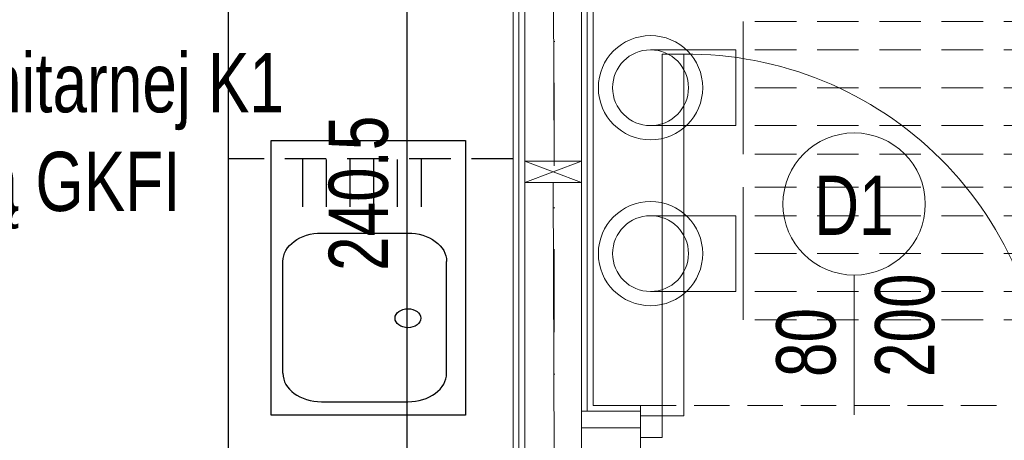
# Model space of a CAD drawing. Header units: inches. Extents: x 0 to 77643, y -44170 to 0.
# Tile 132 of 159: x 72324 to 72531, y -38029 to -37941. Entities that reach past the tile are written whole.
import ezdxf

# ---------------------------------------------------------------- set-up
doc = ezdxf.new("R2010")
doc.units = ezdxf.units.IN
doc.header["$MEASUREMENT"] = 0
doc.linetypes.add('DASHDOT', pattern=[1, 0.5, -0.25, 0, -0.25])
doc.linetypes.add('HIDDEN', pattern=[0.375, 0.25, -0.125])
doc.layers.get('0').update_dxf_attribs({"lineweight": 0})
doc.layers.get('Defpoints').update_dxf_attribs({"lineweight": 0})
for name, color, linetype, lineweight in [('--proj.wentylacja', 202, 'Continuous', 0), ('p--drzwi', 125, 'Continuous', 0), ('p--konst-słupy', 3, 'Continuous', 20), ('p--kuchnia', 11, 'Continuous', 25), ('p--ocieplenie w.wew.', 53, 'Continuous', 0), ('p--opis drzwi', 252, 'Continuous', 0), ('p--opisy dodatkowe', 33, 'Continuous', 0), ('p--osie konstr', 1, 'DASHDOT', 15), ('p--podciąg', 61, 'Continuous', 0), ('p--płyta GK', 2, 'Continuous', 0), ('p--wymiary-1-50', 5, 'Continuous', 0), ('p--ściana GK', 62, 'Continuous', 0), ('p--ściana szkielet', 3, 'Continuous', 0)]:
    doc.layers.add(name, color=color, linetype=linetype, lineweight=lineweight)
doc.styles.add('1-50', font='arial.ttf', dxfattribs={"width": 0.75, "height": 12.5})
doc.styles.add('STYL-1', font='arial.ttf', dxfattribs={"width": 0.75})
doc.linetypes.add('BATTING', pattern='A,0.0001,-0.1,[134,ltypeshp.shx,S=0.1,R=0,X=-0.1,Y=0],-0.2,[134,ltypeshp.shx,S=0.1,R=180,X=0.1,Y=0],-0.1', length=0.4001)
doc.dimstyles.new('1-50', dxfattribs={"dimtxt": 12.5, "dimasz": 5, "dimexe": 5, "dimexo": 5, "dimgap": 0.09, "dimtad": 0, "dimdsep": 46, "dimtxsty": '1-50', "dimblk": 'OBLIQUE', "dimcen": 0.09, "dimadec": 0, "dimazin": 0, "dimtfac": 1, "dimtdec": 4, "dimtix": 1, "dimtofl": 0, "dimtmove": 2, "dimatfit": 3, "dimldrblk": 'OBLIQUE', "dimfxl": 5, "dimfxlon": 1, "dimtvp": 0.8, "dimtolj": 1, "dimtzin": 0, "dimarcsym": 0})

# ---------------------------------------------------------------- blocks, each defined once
blk = doc.blocks.new('drzwi-90-100')
for p, q in [((10.1, 87.38), (5.05, 87.38)), ((5.05, 87.38), (5.05, 2.53)), ((10.1, 2.53), (10.1, 87.38)), ((5.05, 2.53), (0, 2.53)), ((0, 2.53), (0, -2.53)), ((5.05, -2.53), (5.05, 2.53)), ((5.05, 2.53), (10.1, 2.53)), ((100, 2.53), (94.95, 2.53)), ((94.95, 2.53), (94.95, -2.53)), ((100, -2.53), (100, 2.53)), ((0, -2.53), (5.05, -2.53)), ((94.95, -2.53), (100, -2.53))]:
    blk.add_line(p, q)
blk.add_arc((10.8, 3.23), 84.15, 359.5233, 90.4767)
blk = doc.blocks.new('_OBLIQUE')
at = {"color": 0, "linetype": 'ByBlock', "lineweight": -2}
for p, q in [((-0.5, -0.5), (0.5, 0.5)), ((0, 0), (0, 0))]:
    blk.add_line(p, q, dxfattribs=at)
blk = doc.blocks.new('*D1940')
at = {"layer": 'Defpoints', "color": 0}
for p in [(72405.4, -37857.02), (72428.97, -37857.02), (72427.72, -38097.52)]:
    blk.add_point(p, dxfattribs=at)
at = {"layer": 'p--wymiary-1-50', "color": 0, "linetype": 'Continuous', "lineweight": -2}
for p, q in [((72410.4, -37857.02), (72400.4, -37857.02)), ((72405.4, -38097.52), (72405.4, -37857.02)), ((72410.4, -38097.52), (72400.4, -38097.52))]:
    blk.add_line(p, q, dxfattribs=at)
at = {"layer": 'p--wymiary-1-50', "color": 0, "lineweight": -2, "xscale": 5, "yscale": 5, "zscale": 5}
for p, rotation in [((72405.4, -37857.02), 90), ((72405.4, -38097.52), 270)]:
    blk.add_blockref('_OBLIQUE', p, dxfattribs=dict(at, rotation=rotation))
at = {"layer": 'p--wymiary-1-50', "color": 0, "linetype": 'Continuous', "ltscale": 12, "insert": (72395.19, -37977.27), "char_height": 12.5, "attachment_point": 5, "rotation": 90, "style": '1-50'}
blk.add_mtext('\\A1;240.5', dxfattribs=at)
blk = doc.blocks.new('*D1972')
at = {"layer": 'Defpoints', "color": 0}
for p in [(72878.44, -37844.82), (72914.83, -37844.82), (72436.42, -38105.97)]:
    blk.add_point(p, dxfattribs=at)
at = {"layer": 'p--wymiary-1-50', "color": 0, "linetype": 'Continuous', "lineweight": -2}
for p, q in [((72909.83, -37844.82), (72919.83, -37844.82)), ((72914.83, -38105.97), (72914.83, -37844.82)), ((72909.83, -38105.97), (72919.83, -38105.97))]:
    blk.add_line(p, q, dxfattribs=at)
at = {"layer": 'p--wymiary-1-50', "color": 0, "lineweight": -2, "xscale": 5, "yscale": 5, "zscale": 5}
for p, rotation in [((72914.83, -37844.82), 90), ((72914.83, -38105.97), 270)]:
    blk.add_blockref('_OBLIQUE', p, dxfattribs=dict(at, rotation=rotation))
at = {"layer": 'p--wymiary-1-50', "color": 0, "linetype": 'Continuous', "ltscale": 12, "insert": (72904.62, -37975.4), "char_height": 12.5, "attachment_point": 5, "rotation": 90, "style": '1-50'}
blk.add_mtext('\\A1;261.15', dxfattribs=at)
blk = doc.blocks.new('ukł.słupów')
for p, q in [((810.1, 522.1), (798.1, 526.6)), ((810.1, 526.6), (798.1, 522.1))]:
    blk.add_line(p, q)
blk.add_lwpolyline([(810.1, 526.6), (798.1, 526.6), (798.1, 522.1), (810.1, 522.1)], close=True)
blk = doc.blocks.new('zlew-58x41')
at = {"color": 0, "linetype": 'Continuous'}
for p, q in [((49.13, -4), (25.53, -4)), ((19.53, -30.36), (19.53, -12.16)), ((55.13, -30.36), (55.13, -12.16)), ((49.13, -38.52), (25.53, -38.52))]:
    blk.add_line(p, q, dxfattribs=at)
at = {"ltscale": 8}
for p, q in [((13.98, -9.33), (3.98, -9.33)), ((13.98, -14.33), (3.98, -14.33)), ((13.98, -19.33), (3.98, -19.33)), ((13.98, -24.33), (3.98, -24.33)), ((13.98, -29.33), (3.98, -29.33)), ((13.98, -34.33), (3.98, -34.33))]:
    blk.add_line(p, q, dxfattribs=at)
blk.add_lwpolyline([(58, -41), (0, -41), (0, 0), (58, 0)], close=True, dxfattribs=at)
at = {"color": 0, "linetype": 'Continuous', "extrusion": (0, 0, -1)}
for centre, start_param, end_param in [((25.53, -12.16), 1.570796, 3.141593), ((25.53, -30.36), 0, 1.570796)]:
    blk.add_ellipse(centre, major_axis=(0, -8.16), ratio=0.735294, start_param=start_param, end_param=end_param, dxfattribs=at)
at = {"color": 0, "linetype": 'Continuous'}
for centre, start_param, end_param in [((49.13, -12.16), 1.570796, 3.141593), ((49.13, -30.36), 0, 1.570796)]:
    blk.add_ellipse(centre, major_axis=(0, -8.16), ratio=0.735294, start_param=start_param, end_param=end_param, dxfattribs=at)
blk.add_ellipse((37.51, -12.16), major_axis=(0, -2.72), ratio=0.735294, dxfattribs=at)
blk = doc.blocks.new('Z-went-wer.3-parter-cz.2')
for p, q in [((-311.52, -83.97), (-311.52, -111.97)), ((-311.52, -83.97), (-311.52, -111.97)), ((-313.02, -89.97), (-331.02, -89.97)), ((-313.02, -89.97), (-313.02, -105.97)), ((-313.02, -105.97), (-331.02, -105.97)), ((-311.52, -118.97), (-311.52, -146.97)), ((-311.52, -118.97), (-311.52, -146.97)), ((-313.02, -124.97), (-331.02, -124.97)), ((-313.02, -124.97), (-313.02, -140.97)), ((-313.02, -140.97), (-331.02, -140.97))]:
    blk.add_line(p, q)
at = {"linetype": 'HIDDEN', "ltscale": 35}
for p, q in [((-221.52, -83.97), (-311.52, -83.97)), ((-221.52, -89.97), (-313.02, -89.97)), ((-221.52, -97.97), (-311.52, -97.97)), ((-221.52, -105.97), (-313.02, -105.97)), ((-221.52, -111.97), (-311.52, -111.97)), ((-221.52, -118.97), (-311.52, -118.97)), ((-221.52, -124.97), (-313.02, -124.97)), ((-221.52, -132.97), (-311.52, -132.97)), ((-221.52, -140.97), (-313.02, -140.97)), ((-221.52, -146.97), (-311.52, -146.97))]:
    blk.add_line(p, q, dxfattribs=at)
at = {"ltscale": 10}
for centre in [(-331.02, -97.97), (-331.02, -132.97)]:
    blk.add_circle(centre, 11, dxfattribs=at)
for centre in [(-331.02, -97.97), (-331.02, -132.97)]:
    blk.add_circle(centre, 8)

msp = doc.modelspace()

# ---------------------------------------------------------------- linework, layer by layer
at = {"layer": 'p--kuchnia', "linetype": 'Continuous', "ltscale": 35}
msp.add_line((72367.72132, -38097.52054), (72367.72132, -37857.02054), dxfattribs=at)
at = {"layer": 'p--kuchnia', "linetype": 'HIDDEN', "ltscale": 35}
msp.add_line((72427.72132, -37970.02054), (72367.72132, -37970.02054), dxfattribs=at)
at = {"layer": 'p--ocieplenie w.wew.', "linetype": 'BATTING', "ltscale": 12}
for p, q in [((72436.17132, -37912.47054), (72436.42132, -37970.47054)), ((72436.17132, -37974.97054), (72436.42132, -38032.97054))]:
    msp.add_line(p, q, dxfattribs=at)
at = {"layer": 'p--ocieplenie w.wew.', "linetype": 'BATTING', "ltscale": 7}
msp.add_line((72442.17132, -38026.77054), (72454.62132, -38026.77054), dxfattribs=at)
at = {"layer": 'p--opis drzwi', "lineweight": 0}
msp.add_line((72499.62132, -38024.0318), (72499.62132, -37994.5318), dxfattribs=at)
msp.add_circle((72499.62132, -37979.5318), 15, dxfattribs=at)
at = {"layer": 'p--osie konstr', "linetype": 'DASHDOT', "ltscale": 35}
msp.add_line((72436.42132, -38357.57054), (72436.42132, -37773.87054), dxfattribs=at)
at = {"layer": 'p--podciąg', "linetype": 'HIDDEN', "ltscale": 30}
msp.add_line((72454.62132, -38022.02054), (72544.62132, -38022.02054), dxfattribs=at)
at = {"layer": 'p--płyta GK', "ltscale": 35}
for p, q in [((72428.97132, -38098.77054), (72428.97132, -37855.77054)), ((72443.37132, -38023.27054), (72443.37132, -37855.77054)), ((72444.62132, -38022.02054), (72444.62132, -37857.02054)), ((72427.72132, -38097.52054), (72427.72132, -37862.52054))]:
    msp.add_line(p, q, dxfattribs=at)
at = {"layer": 'p--ściana GK', "ltscale": 35}
for p, q in [((72454.62132, -38023.27054), (72442.17132, -38023.27054)), ((72454.62132, -38022.02054), (72444.62132, -38022.02054)), ((72454.62132, -38022.02054), (72454.62132, -38031.52054))]:
    msp.add_line(p, q, dxfattribs=at)
at = {"layer": 'p--ściana szkielet', "ltscale": 35}
for p, q in [((72430.17132, -38144.42054), (72430.17132, -37854.57054)), ((72442.17132, -38144.42054), (72442.17132, -37854.57054))]:
    msp.add_line(p, q, dxfattribs=at)

# ---------------------------------------------------------------- block references
at = {"layer": '--proj.wentylacja', "linetype": 'Continuous', "ltscale": 12}
msp.add_blockref('Z-went-wer.3-parter-cz.2', (72787.72132, -37857.02054), dxfattribs=at)
at = {"layer": 'p--drzwi', "xscale": 0.9, "yscale": 0.9}
msp.add_blockref('drzwi-90-100', (72454.62132, -38026.52054), dxfattribs=at)
at = {"layer": 'p--konst-słupy'}
msp.add_blockref('ukł.słupów', (71632.07132, -38497.07054), dxfattribs=at)
at = {"layer": 'p--kuchnia', "linetype": 'Continuous', "ltscale": 35, "rotation": 270}
msp.add_blockref('zlew-58x41', (72417.72132, -37966.12369), dxfattribs=at)

# ---------------------------------------------------------------- texts
at = {"layer": 'p--opis drzwi', "lineweight": 0, "insert": (72507.95572, -37986.05245), "char_height": 12.5, "width": 98.6805, "attachment_point": 9, "style": 'STYL-1'}
msp.add_mtext('D1', dxfattribs=at)
at = {"layer": 'p--opis drzwi', "lineweight": 0, "insert": (72483.19403, -38016.04432), "char_height": 12.5, "width": 17.2394955, "attachment_point": 1, "rotation": 90, "style": 'STYL-1'}
msp.add_mtext('80\\P200', dxfattribs=at)
at = {"layer": 'p--opisy dodatkowe', "insert": (72238.93537, -37926.83895), "char_height": 12.5, "width": 264.7596437, "attachment_point": 1, "style": 'STYL-1'}
msp.add_mtext('pion \\Pkanalizacji sanitarnej K1\\Pobudowa płytą GKFI', dxfattribs=at)

# ---------------------------------------------------------------- dimensions: what is measured, and where the dimension line sits
at = {"layer": 'p--wymiary-1-50', "linetype": 'Continuous'}
dim = msp.add_linear_dim(base=(72914.83014, -37844.82054), p1=(72436.42132, -38105.97054), p2=(72878.43789, -37844.82054), angle=90, dimstyle='1-50', override={"dimtxt": 12.5}, dxfattribs=at)
dim.commit()
dim.dimension.update_dxf_attribs({"geometry": '*D1972', "text_midpoint": (72904.62014, -37975.39554)})
dim = msp.add_linear_dim(base=(72405.40278, -37857.02054), p1=(72427.72132, -38097.52054), p2=(72428.97132, -37857.02054), angle=90, dimstyle='1-50', dxfattribs=at)
dim.commit()
dim.dimension.update_dxf_attribs({"geometry": '*D1940', "text_midpoint": (72395.19278, -37977.27054)})

doc.saveas('drawing.dxf')
